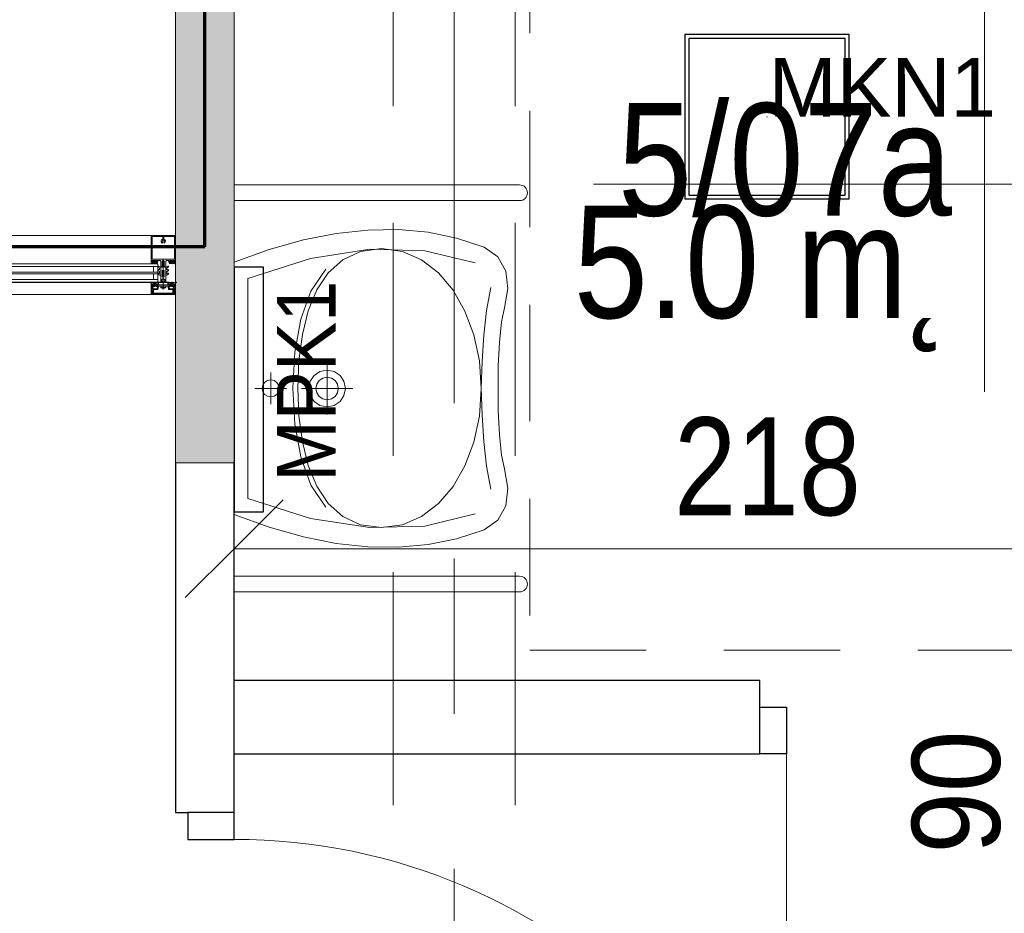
# Model space of a CAD drawing. Header units: centimetres. Extents: x -1631 to 21770, y -8842 to 3590.
# Tile 135 of 150: x 499 to 700, y 1542 to 1724. Entities that reach past the tile are written whole.
import ezdxf

# ---------------------------------------------------------------- set-up
doc = ezdxf.new("R2010")
doc.units = ezdxf.units.CM
for name, pattern in [('Długa kreska', [142.875, 95.25, -47.625]), ('Oś', [222.25, 127, -31.75, 31.75, -31.75]), ('Ponad', [39.688, 23.813, -15.875]), ('Ukryte', [71.438, 47.625, -23.813])]:
    doc.linetypes.add(name, pattern=pattern)
for name, color, linetype, lineweight in [('A-ANNO-DIMS', 211, 'Continuous', 13), ('A-ANNO-DIMS-100', 211, 'Continuous', 13), ('A-ANNO-NOTE', 131, 'Continuous', 9), ('A-AREA-IDEN', 2, 'Continuous', 13), ('A-DETL', 90, 'Continuous', 9), ('A-DETL-GENF', 92, 'Continuous', 9), ('A-DETL-HDLN', 90, 'Ukryte', 9), ('A-DETL-MEDM', 33, 'Continuous', 13), ('A-DOOR', 31, 'Continuous', 13), ('A-FLOR-OVHD', 1, 'Ponad', 9), ('A-GLAZ-CURT', 52, 'Continuous', 9), ('A-GLAZ-CWMG', 51, 'Continuous', 9), ('A-WALL', 113, 'Continuous', 13), ('A-WALL-PATT', 111, 'Continuous', 13), ('P-SANR-FIXT', 6, 'Continuous', 9), ('S-GRID', 1, 'Continuous', 13)]:
    doc.layers.add(name, color=color, linetype=linetype, lineweight=lineweight)
doc.layers.add('E_oprawy', color=12, linetype='Continuous')
doc.styles.add('Arial', font='arial.ttf', dxfattribs={"width": 0.9, "height": 18})
doc.styles.add('Arial Narrow_5', font='ARIALN.TTF', dxfattribs={"height": 20})
doc.styles.add('Arial_11', font='arial.ttf', dxfattribs={"width": 0.85, "height": 23})
doc.dimstyles.new('Diagonal_1_100__0__wewnętrzne_1', dxfattribs={"dimscale": 30.48, "dimtxt": 20.468619, "dimasz": 0.656168, "dimexe": 0.164042, "dimexo": 0.0625, "dimgap": 0.032808, "dimtad": 1, "dimdec": 0, "dimdsep": 46, "dimtxsty": 'Arial Narrow_5', "dimblk1": 'OBLIQUE', "dimblk2": 'OBLIQUE', "dimsah": 1, "dimcen": 0.09, "dimazin": 0, "dimtfac": 1, "dimtdec": 4, "dimtix": 1, "dimtmove": 0, "dimatfit": 3, "dimfxl": 0, "dimtvp": 1, "dimtolj": 1, "dimtzin": 0, "dimarcsym": 0})

# ---------------------------------------------------------------- blocks, each defined once
blk = doc.blocks.new('DRZWI 1S - automatyczna etykieta - Drzwi 90 _łazienkowe_-2364279-5_piętro III __10_50 m_ - stan projektowany')
at = {"layer": 'A-DETL-GENF'}
for p, q in [((-50.5, 7.5), (-50.5, -2)), ((-45, 7.5), (-50.5, 7.5)), ((-45, -2), (-45, 7.5)), ((50.5, 7.5), (45, 7.5)), ((45, 7.5), (45, -2)), ((50.5, -2), (50.5, 7.5)), ((-50.5, -2), (-45, -2)), ((45, -2), (50.5, -2))]:
    blk.add_line(p, q, dxfattribs=at)
at = {"layer": 'A-DETL-MEDM', "lineweight": 25}
for p, q in [((-45, 7.5), (-50.5, 7.5)), ((-50.5, 7.5), (-50.5, -2)), ((-45, -2), (-45, 7.5)), ((45, -2), (45, 7.5)), ((45, 7.5), (50.5, 7.5)), ((50.5, 7.5), (50.5, -2)), ((-50.5, -2), (-45, -2)), ((50.5, -2), (45, -2))]:
    blk.add_line(p, q, dxfattribs=at)
at = {"layer": 'A-DOOR'}
blk.add_line((45, 7.5), (45, 97.5), dxfattribs=at)
blk.add_arc((45, 7.5), 90, 90, 180, dxfattribs=at)
blk = doc.blocks.new('umywalka dla N_65x56 koło - Type 1-1264895-5_piętro III __10_50 m_ - stan projektowany')
at = {"layer": 'P-SANR-FIXT'}
for p, q in [((-29.1, 64.4), (-29.1, 6)), ((-25.9, 64.4), (-25.9, 6)), ((50.9, 64.4), (50.9, 6)), ((54.1, 6), (54.1, 64.4)), ((-11.49, 61.58), (-14.43, 59.97)), ((-7.9, 62.01), (-11.49, 61.58)), ((-3.96, 61.28), (-7.9, 62.01)), ((-1.14, 60.72), (-3.96, 61.28)), ((3.08, 60.29), (-1.14, 60.72)), ((26.14, 60.72), (21.92, 60.29)), ((28.96, 61.28), (26.14, 60.72)), ((32.9, 62.01), (28.96, 61.28)), ((36.49, 61.58), (32.9, 62.01)), ((39.43, 59.97), (36.49, 61.58)), ((-14.43, 59.97), (-16.38, 57.12)), ((-8.14, 58.51), (-3.44, 57.63)), ((7.9, 60.04), (3.08, 60.29)), ((12.5, 60.01), (7.9, 60.04)), ((17.1, 60.04), (12.5, 60.01)), ((21.92, 60.29), (17.1, 60.04)), ((28.41, 57.63), (33.11, 58.51)), ((41.38, 57.12), (39.43, 59.97)), ((-16.38, 57.12), (-18.22, 51.51)), ((-3.44, 57.63), (1.64, 57.08)), ((1.64, 57.08), (6.99, 56.74)), ((12.52, 56.56), (6.84, 56.17)), ((6.99, 56.74), (12.48, 56.52)), ((12.48, 56.52), (17.98, 56.74)), ((18.18, 56.17), (12.52, 56.56)), ((17.98, 56.74), (23.33, 57.08)), ((23.33, 57.08), (28.41, 57.63)), ((43.22, 51.51), (41.38, 57.12)), ((-13.17, 55.28), (-15.64, 44.98)), ((1.52, 55.04), (-3.33, 53.22)), ((6.84, 56.17), (1.52, 55.04)), ((23.49, 55.04), (18.18, 56.17)), ((28.31, 53.22), (23.49, 55.04)), ((40.64, 44.98), (38.17, 55.28)), ((-3.33, 53.22), (-7.59, 50.79)), ((32.54, 50.79), (28.31, 53.22)), ((-18.22, 51.51), (-19.42, 45.69)), ((-7.59, 50.79), (-11.11, 47.81)), ((36.03, 47.81), (32.54, 50.79)), ((44.42, 45.69), (43.22, 51.51)), ((-11.11, 47.81), (-13.79, 44.33)), ((38.68, 44.33), (36.03, 47.81)), ((-19.42, 45.69), (-19.97, 39.64)), ((-15.64, 44.98), (-15.95, 33.74)), ((-13.79, 44.33), (-15.49, 40.42)), ((40.36, 40.42), (38.68, 44.33)), ((40.95, 33.74), (40.64, 44.98)), ((44.97, 39.64), (44.42, 45.69)), ((-15.49, 40.42), (-16.08, 36.14)), ((40.95, 36.14), (40.36, 40.42)), ((-19.97, 39.64), (-19.89, 33.38)), ((44.89, 33.38), (44.97, 39.64)), ((-16.08, 36.14), (-15.49, 31.83)), ((40.36, 31.83), (40.95, 36.14)), ((-19.89, 33.38), (-19.18, 26.89)), ((-15.95, 33.74), (-14.09, 21.65)), ((39.09, 21.65), (40.95, 33.74)), ((44.18, 26.89), (44.89, 33.38)), ((-15.49, 31.83), (-13.8, 28.22)), ((12.5, 30.26), (12.5, 19.76)), ((38.67, 28.22), (40.36, 31.83)), ((-13.8, 28.22), (-11.14, 25.26)), ((9.85, 27.66), (11.04, 28.47)), ((11.04, 28.47), (12.5, 28.76)), ((12.5, 28.76), (13.96, 28.47)), ((13.96, 28.47), (15.15, 27.66)), ((36.01, 25.26), (38.67, 28.22)), ((-19.18, 26.89), (-17.85, 20.17)), ((8.75, 25.01), (9.04, 26.47)), ((9.04, 26.47), (9.85, 27.66)), ((10.38, 25.91), (10.87, 26.64)), ((10.87, 26.64), (11.61, 27.13)), ((11.61, 27.13), (12.5, 27.31)), ((12.5, 27.31), (13.39, 27.13)), ((13.39, 27.13), (14.13, 26.64)), ((14.13, 26.64), (14.62, 25.91)), ((15.15, 27.66), (15.96, 26.47)), ((15.96, 26.47), (16.25, 25.01)), ((42.85, 20.17), (44.18, 26.89)), ((-7.38, 21.71), (-11.89, 24.74)), ((-11.14, 25.26), (-7.63, 22.92)), ((7.16, 25.01), (17.84, 25.01)), ((9.04, 23.56), (8.75, 25.01)), ((10.2, 25.01), (10.38, 25.91)), ((10.38, 24.12), (10.2, 25.01)), ((14.62, 25.91), (14.8, 25.01)), ((14.8, 25.01), (14.62, 24.12)), ((16.25, 25.01), (15.96, 23.56)), ((36.76, 24.74), (32.25, 21.71)), ((32.5, 22.92), (36.01, 25.26)), ((-7.63, 22.92), (-3.39, 21.17)), ((9.85, 22.36), (9.04, 23.56)), ((11.04, 21.56), (9.85, 22.36)), ((10.87, 23.39), (10.38, 24.12)), ((11.61, 22.89), (10.87, 23.39)), ((12.5, 22.71), (11.61, 22.89)), ((13.39, 22.89), (12.5, 22.71)), ((14.13, 23.39), (13.39, 22.89)), ((15.15, 22.36), (13.96, 21.56)), ((14.62, 24.12), (14.13, 23.39)), ((15.96, 23.56), (15.15, 22.36)), ((28.26, 21.17), (32.5, 22.92)), ((-17.85, 20.17), (-15.89, 13.2)), ((-14.09, 21.65), (-10.01, 8.8)), ((-1.64, 19.63), (-7.38, 21.71)), ((-3.39, 21.17), (1.45, 19.96)), ((12.5, 21.26), (11.04, 21.56)), ((13.96, 21.56), (12.5, 21.26)), ((23.42, 19.96), (28.26, 21.17)), ((32.25, 21.71), (26.51, 19.63)), ((35.01, 8.8), (39.09, 21.65)), ((40.89, 13.2), (42.85, 20.17)), ((5.06, 18.42), (-1.64, 19.63)), ((1.45, 19.96), (6.76, 19.26)), ((12.43, 18.04), (5.06, 18.42)), ((6.76, 19.26), (12.43, 19.04)), ((12.43, 19.04), (18.1, 19.26)), ((19.81, 18.42), (12.43, 18.04)), ((18.1, 19.26), (23.42, 19.96)), ((26.51, 19.63), (19.81, 18.42)), ((12.5, 16.73), (12.5, 10.22)), ((10.75, 13.48), (10.89, 14.16)), ((10.89, 14.16), (11.26, 14.71)), ((11.26, 14.71), (11.82, 15.09)), ((11.82, 15.09), (12.5, 15.23)), ((12.5, 15.23), (13.18, 15.09)), ((13.18, 15.09), (13.74, 14.71)), ((13.74, 14.71), (14.11, 14.16)), ((14.11, 14.16), (14.25, 13.48)), ((-15.89, 13.2), (-13.31, 6)), ((15.75, 13.48), (9.25, 13.48)), ((10.89, 12.8), (10.75, 13.48)), ((11.26, 12.24), (10.89, 12.8)), ((11.82, 11.86), (11.26, 12.24)), ((13.74, 12.24), (13.18, 11.86)), ((14.11, 12.8), (13.74, 12.24)), ((14.25, 13.48), (14.11, 12.8)), ((38.31, 6), (40.89, 13.2)), ((12.5, 11.72), (11.82, 11.86)), ((13.18, 11.86), (12.5, 11.72)), ((-10.01, 8.8), (12.5, 8.8)), ((12.5, 8.8), (35.01, 8.8))]:
    blk.add_line(p, q, dxfattribs=at)
for centre in [(-27.5, 64.4), (52.5, 64.4)]:
    blk.add_arc(centre, 1.6, 360, 180, dxfattribs=at)
blk = doc.blocks.new('Schueco_FWS-Glazing1 - SI_38mm_TripGlz 2-2609958-5_piętro III __10_50 m_ - stan projektowany')
at = {"layer": 'A-GLAZ-CURT'}
for p, q in [((16.9, 0), (-16.9, 0)), ((-16.9, 0), (-16.9, -3.8)), ((16.9, -3.8), (16.9, 0)), ((-16.9, -3.8), (16.9, -3.8))]:
    blk.add_line(p, q, dxfattribs=at)
at = {"layer": 'A-GLAZ-CURT', "lineweight": 13}
for p, q in [((-16.9, -0.6), (16.9, -0.6)), ((-16.9, -1.7), (16.9, -1.7)), ((-16, -0.6), (-16, -1.7)), ((16, -0.6), (16, -1.7)), ((-16.9, -2.1), (16.9, -2.1)), ((-16.9, -3.2), (16.9, -3.2)), ((-16, -2.1), (-16, -3.2)), ((16, -2.1), (16, -3.2))]:
    blk.add_line(p, q, dxfattribs=at)
blk = doc.blocks.new('Rectangular Mullion - Schueco_FWS-50-SI_Tran_CovCap-20mm_Tran-55mm-V14-5_piętro III __10_50 m_ - stan projektowany')
at = {"layer": 'A-GLAZ-CWMG'}
for p, q in [((525.38, 1680.33), (494.38, 1680.33)), ((489.38, 1670.73), (489.38, 1674.53)), ((494.38, 1670.72), (525.38, 1670.72)), ((494.38, 1668.23), (525.38, 1668.23))]:
    blk.add_line(p, q, dxfattribs=at)
blk = doc.blocks.new('Rectangular Mullion - SI_CovCap-20mm_Tran-55mm-2281819-5_piętro III __10_50 m_ - stan projektowany')
at = {"layer": 'A-DETL-GENF'}
for p, q in [((-2.5, 9.45), (-2.5, 7.8)), ((-2.5, 9.39), (-2.5, 4.79)), ((2.37, 9.6), (-2.35, 9.6)), ((-2.29, 9.39), (-2.29, 4.79)), ((-0.12, 8.61), (-0.12, 8.55)), ((-0.12, 8.25), (-0.12, 8.13)), ((-0.1, 8.88), (-0.1, 9.34)), ((0.1, 9.34), (0.1, 8.88)), ((0.12, 8.55), (0.12, 8.61)), ((0.12, 8.13), (0.12, 8.25)), ((2.29, 9.39), (2.29, 4.79)), ((2.5, 7.8), (2.5, 9.45)), ((2.5, 9.39), (2.5, 4.79)), ((-2.26, 4.33), (-2.14, 4.43)), ((-2.22, 4.26), (-2.26, 4.28)), ((-2.04, 4.28), (-1.72, 4.28)), ((-2.02, 4.42), (-2.01, 4.41)), ((-1.98, 4.39), (-1.78, 4.39)), ((-1.72, 4.08), (-1.94, 4.08)), ((-1.74, 4.41), (-1.74, 4.42)), ((-1.67, 4.24), (-1.67, 4.13)), ((-1.62, 4.43), (-1.5, 4.33)), ((-1.5, 4.28), (-1.54, 4.26)), ((-0.5, 4.28), (-0.5, 3.15)), ((-0.18, 3.96), (-0.18, 4.1)), ((-0.08, 4.27), (-0.05, 4.28)), ((0, -1.48), (0, 4.68)), ((0.07, 4.27), (0.05, 4.28)), ((0.17, 3.96), (0.17, 4.1)), ((0.5, 3.15), (0.5, 4.28)), ((1.62, 4.43), (1.5, 4.33)), ((1.5, 4.28), (1.54, 4.26)), ((1.67, 4.24), (1.67, 4.13)), ((2.04, 4.28), (1.72, 4.28)), ((1.72, 4.08), (1.94, 4.08)), ((1.74, 4.41), (1.74, 4.42)), ((1.98, 4.39), (1.78, 4.39)), ((2.02, 4.42), (2.01, 4.41)), ((2.26, 4.33), (2.14, 4.43)), ((2.22, 4.26), (2.26, 4.28)), ((-2.35, 3.92), (-2.48, 3.92)), ((-2.37, 3.8), (-2.47, 3.8)), ((-2.09, 4.03), (-2.31, 3.93)), ((-1.9, 3.92), (-2.05, 3.86)), ((-1.8, 3.81), (-1.84, 3.9)), ((-1.7, 3.9), (-1.74, 3.81)), ((-1.58, 3.81), (-1.62, 3.9)), ((-1.48, 3.9), (-1.52, 3.82)), ((-1.35, 3.81), (-1.4, 3.9)), ((-0.78, 2.94), (-1.04, 3.09)), ((-0.78, 2.21), (-1.04, 2.36)), ((-0.91, 3.3), (-0.53, 3.08)), ((-0.91, 2.57), (-0.83, 2.52)), ((-0.75, 2.57), (-0.75, 2.89)), ((-0.75, 1.84), (-0.75, 2.16)), ((-0.5, 3.04), (-0.5, 1.52)), ((-0.45, 3.1), (-0.35, 3.1)), ((-0.21, 3.93), (-0.19, 3.94)), ((-0.19, 3.89), (-0.21, 3.91)), ((0.21, 3.93), (0.18, 3.94)), ((0.18, 3.89), (0.21, 3.91)), ((0.37, 3.1), (0.45, 3.1)), ((0.5, 3.04), (0.5, 1.52)), ((0.91, 3.3), (0.52, 3.08)), ((0.75, 2.57), (0.75, 2.89)), ((0.75, 1.84), (0.75, 2.16)), ((0.77, 2.94), (1.04, 3.09)), ((0.77, 2.21), (1.04, 2.36)), ((0.91, 2.57), (0.82, 2.52)), ((1.35, 3.81), (1.4, 3.9)), ((1.48, 3.9), (1.52, 3.82)), ((1.58, 3.81), (1.62, 3.9)), ((1.7, 3.9), (1.74, 3.81)), ((1.8, 3.81), (1.84, 3.9)), ((1.9, 3.92), (2.05, 3.86)), ((2.09, 4.03), (2.31, 3.93)), ((2.35, 3.92), (2.48, 3.92)), ((2.37, 3.8), (2.47, 3.8)), ((-0.76, 1.47), (-1.04, 1.63)), ((-0.91, 1.85), (-0.83, 1.8)), ((-0.55, 1.47), (-0.74, 1.47)), ((-0.3, 0.5), (-0.3, 0.28)), ((0.3, 0.5), (0.3, 0.28)), ((0.55, 1.47), (0.74, 1.47)), ((0.76, 1.47), (1.04, 1.63)), ((0.91, 1.85), (0.82, 1.8)), ((-2.6, 0), (-2.69, 0)), ((-2.34, -1.03), (-2.15, -1.46)), ((-2.32, -1.59), (-2.04, -1.59)), ((-2.18, -0.02), (-2.26, -0.17)), ((-2.06, -1.25), (-2.13, -1.09)), ((-2.07, -0.1), (-2.12, -0.02)), ((-2.1, -1.49), (-1.14, -1.49)), ((-1.88, -0.42), (-2.01, -0.42)), ((-2.01, -0.48), (-1.95, -0.48)), ((-1.96, -0.02), (-2, -0.1)), ((-1.98, -0.31), (-1.95, -0.36)), ((-1.98, -0.75), (-1.9, -0.85)), ((-1.34, -1.31), (-1.96, -1.31)), ((-1.85, -0.1), (-1.9, -0.02)), ((-1.84, -0.69), (-1.84, -0.57)), ((-1.83, -0.38), (-1.83, -0.36)), ((-1.74, -0.02), (-1.79, -0.1)), ((-1.79, -0.34), (-1.77, -0.35)), ((-1.79, -0.52), (-1.76, -0.52)), ((-1.67, -0.74), (-1.79, -0.74)), ((-1.74, -0.54), (-1.64, -0.7)), ((-1.72, -0.33), (-1.72, -0.32)), ((-1.72, -0.8), (-1.48, -0.8)), ((-1.63, -0.1), (-1.68, -0.02)), ((-1.67, -0.31), (-1.65, -0.32)), ((-1.6, -0.32), (-1.6, -0.3)), ((-1.52, -0.02), (-1.57, -0.1)), ((-1.56, -0.7), (-1.46, -0.54)), ((-1.55, -0.31), (-1.54, -0.32)), ((-1.41, -0.74), (-1.53, -0.74)), ((-1.49, -0.33), (-1.48, -0.32)), ((-1.41, -0.1), (-1.46, -0.02)), ((-1.44, -0.52), (-1.41, -0.52)), ((-1.43, -0.34), (-1.42, -0.36)), ((-1.38, -0.37), (-1.37, -0.37)), ((-1.36, -0.57), (-1.36, -0.69)), ((-1.3, -0.02), (-1.35, -0.1)), ((-1.3, -0.85), (-1.22, -0.75)), ((-1.25, -0.48), (-1.18, -0.48)), ((-1.2, -0.1), (-1.24, -0.02)), ((-1.07, -0.02), (-1.12, -0.1)), ((-1.09, -1.45), (-0.98, -0.84)), ((-0.95, -0.82), (-0.03, -0.82)), ((0.41, -1.04), (-0.41, -1.04)), ((-0.22, -1.18), (0.23, -1.18)), ((0.02, -0.82), (0.95, -0.82)), ((0.98, -0.84), (1.09, -1.45)), ((1.07, -0.02), (1.12, -0.1)), ((1.14, -1.49), (2.1, -1.49)), ((1.25, -0.48), (1.18, -0.48)), ((1.2, -0.1), (1.24, -0.02)), ((1.3, -0.85), (1.22, -0.75)), ((1.3, -0.02), (1.35, -0.1)), ((1.96, -1.31), (1.34, -1.31)), ((1.36, -0.57), (1.36, -0.69)), ((1.38, -0.37), (1.37, -0.37)), ((1.41, -0.1), (1.46, -0.02)), ((1.44, -0.52), (1.41, -0.52)), ((1.41, -0.74), (1.53, -0.74)), ((1.43, -0.34), (1.42, -0.36)), ((1.56, -0.7), (1.46, -0.54)), ((1.49, -0.33), (1.48, -0.32)), ((1.72, -0.8), (1.48, -0.8)), ((1.52, -0.02), (1.57, -0.1)), ((1.55, -0.31), (1.54, -0.32)), ((1.6, -0.32), (1.6, -0.3)), ((1.63, -0.1), (1.68, -0.02)), ((1.74, -0.54), (1.64, -0.7)), ((1.67, -0.31), (1.65, -0.32)), ((1.67, -0.74), (1.79, -0.74)), ((1.72, -0.33), (1.72, -0.32)), ((1.74, -0.02), (1.79, -0.1)), ((1.79, -0.52), (1.76, -0.52)), ((1.79, -0.34), (1.77, -0.35)), ((1.83, -0.38), (1.83, -0.36)), ((1.84, -0.69), (1.84, -0.57)), ((1.85, -0.1), (1.9, -0.02)), ((1.88, -0.42), (2.01, -0.42)), ((1.98, -0.75), (1.9, -0.85)), ((1.98, -0.31), (1.95, -0.36)), ((2.01, -0.48), (1.95, -0.48)), ((1.96, -0.02), (2, -0.1)), ((2.04, -1.59), (2.32, -1.59)), ((2.13, -1.09), (2.06, -1.25)), ((2.07, -0.1), (2.12, -0.02)), ((2.15, -1.46), (2.34, -1.03)), ((2.18, -0.02), (2.26, -0.17)), ((2.6, 0), (2.69, 0)), ((2.35, -2.5), (-2.35, -2.5)), ((2.13, -2.19), (-2.14, -2.19)), ((-2.13, -2.34), (2.12, -2.34))]:
    blk.add_line(p, q, dxfattribs=at)
at = {"layer": 'A-DETL-GENF', "flags": 128}
for points in [[(-0.15, 9.39), (-2.29, 9.39), (-2.29, 7.8)], [(2.29, 7.8), (2.29, 9.39), (0.15, 9.39)], [(-2.5, 4.9), (-2.5, 4.1), (-2.31, 4.1), (-2.23, 4.18), (-2.23, 4.24), (-2.35, 4.24), (-2.35, 4.47), (-1.91, 4.47)], [(-2.5, 3.94), (-2.5, 4.08), (-2.3, 4.08), (-2.25, 4.07)], [(-2.29, 4.9), (-2.29, 4.7), (2.29, 4.7), (2.29, 4.9)], [(-1.86, 4.47), (-1.41, 4.47), (-1.41, 4.24), (-1.53, 4.24), (-1.53, 4.18), (-1.45, 4.1), (-1.09, 4.1), (-1.09, 4.22), (-1.21, 4.22), (-1.21, 4.43), (-0.65, 4.43)], [(-1.51, 4.07), (-1.46, 4.08), (-1.26, 4.08), (-1.26, 3.89), (-1.3, 3.81)], [(-0.26, 0.58), (0, 0.8), (0, 1.1), (-0.2, 1.1), (-0.2, 1.3), (-0.1, 1.3), (-0.1, 1.46), (-0.2, 1.46), (-0.2, 1.66), (0, 1.66), (0, 1.83), (-0.2, 1.83), (-0.2, 2.03), (-0.1, 2.03), (-0.1, 2.2), (-0.2, 2.2), (-0.2, 2.4), (0, 2.4), (0, 4.3), (0, 2.4), (0.2, 2.4), (0.2, 2.2), (0.1, 2.2), (0.1, 2.03), (0.2, 2.03), (0.2, 1.83), (0, 1.83), (0, 1.66), (0.2, 1.66), (0.2, 1.46), (0.1, 1.46), (0.1, 1.3), (0.2, 1.3), (0.2, 1.1), (0, 1.1), (0, 0.8), (0.26, 0.58)], [(-0.25, 3.2), (-0.25, 3.29), (-0.2, 3.32), (-0.2, 3.44), (-0.25, 3.47), (-0.2, 3.5), (-0.2, 3.62), (-0.25, 3.65), (-0.2, 3.68), (-0.2, 3.8), (-0.25, 3.83), (-0.2, 3.86), (-0.2, 3.98), (-0.25, 4.01), (-0.2, 4.04), (-0.2, 4.16), (-0.25, 4.19), (-0.2, 4.22), (-0.2, 4.25), (-0.09, 4.45)], [(0.09, 4.45), (0.2, 4.25), (0.2, 4.13), (0.25, 4.1), (0.2, 4.07), (0.2, 3.95), (0.25, 3.92), (0.2, 3.89), (0.2, 3.77), (0.25, 3.74), (0.2, 3.71), (0.2, 3.59), (0.25, 3.56), (0.2, 3.53), (0.2, 3.41), (0.25, 3.38), (0.2, 3.35), (0.2, 3.23), (0.25, 3.2)], [(0.65, 4.43), (1.21, 4.43), (1.21, 4.22), (1.09, 4.22), (1.09, 4.1), (1.45, 4.1), (1.53, 4.18), (1.53, 4.24), (1.41, 4.24), (1.41, 4.47), (1.85, 4.47)], [(1.51, 4.07), (1.46, 4.08), (1.26, 4.08), (1.26, 3.89), (1.3, 3.81)], [(1.9, 4.47), (2.35, 4.47), (2.35, 4.24), (2.23, 4.24), (2.23, 4.18), (2.31, 4.1), (2.5, 4.1), (2.5, 4.9)], [(2.5, 3.94), (2.5, 4.08), (2.3, 4.08), (2.25, 4.07)], [(-0.2, 0.11), (-0.2, 0), (-0.5, 0), (-0.5, 3.07), (-0.18, 3.07), (-0.18, 3.88)], [(0.2, 0.11), (0.2, 0), (0.5, 0), (0.5, 3.07), (0.17, 3.07), (0.17, 3.88)], [(-2.5, -2.35), (-2.5, -0.5), (-2.39, -0.5), (-2.27, -0.86)], [(-2.48, -0.21), (-2.48, -0.48), (-2.07, -0.48)], [(-2.34, -1), (-2.34, -1.11), (-2.37, -1.22), (-2.37, -1.54)], [(-1.99, -1.64), (-1.99, -1.99), (-2.12, -1.99), (-2.12, -1.72), (-2.37, -1.72), (-2.37, -2.35), (2.37, -2.35), (2.37, -1.72), (2.12, -1.72), (2.12, -1.99), (1.99, -1.99), (1.99, -1.64)], [(-2.06, -0.93), (-2.14, -0.64), (-1.95, -0.64), (-1.95, -0.58), (-2.03, -0.5), (-2.35, -0.5), (-2.25, -0.87)], [(-2.18, -2.14), (-2.18, -1.78), (-2.32, -1.78), (-2.32, -2.14)], [(-1.92, -0.67), (-1.92, -0.68), (-1.97, -0.71)], [(-1.2, -0.42), (-1.32, -0.42), (-1.32, -0.39), (-1.19, -0.41)], [(-1.23, -0.71), (-1.28, -0.68), (-1.28, -0.67)], [(1.24, -1.23), (1.14, -0.64), (1.25, -0.64), (1.25, -0.58), (1.17, -0.5), (-1.17, -0.5), (-1.25, -0.58), (-1.25, -0.64), (-1.14, -0.64), (-1.24, -1.23)], [(-1.12, -0.48), (-0.98, -0.48), (-0.98, -0.09), (-1.02, -0.02)], [(0.52, -0.97), (0.54, -0.82), (-0.54, -0.82), (-0.52, -0.97)], [(1.12, -0.48), (0.98, -0.48), (0.98, -0.09), (1.02, -0.02)], [(1.2, -0.42), (1.32, -0.42), (1.32, -0.39), (1.19, -0.41)], [(1.23, -0.71), (1.28, -0.68), (1.28, -0.67)], [(1.92, -0.67), (1.92, -0.68), (1.97, -0.71)], [(2.25, -0.87), (2.35, -0.5), (2.03, -0.5), (1.95, -0.58), (1.95, -0.64), (2.14, -0.64), (2.06, -0.93)], [(2.48, -0.21), (2.48, -0.48), (2.07, -0.48)], [(2.33, -2.14), (2.33, -1.78), (2.19, -1.78), (2.19, -2.14)], [(2.27, -0.86), (2.39, -0.5), (2.5, -0.5), (2.5, -2.35)], [(2.37, -1.54), (2.37, -1.22), (2.34, -1.11), (2.34, -1)]]:
    blk.add_lwpolyline(points, dxfattribs=at)
for points in [[(0.97, 0), (-0.97, 0), (-0.97, -0.04), (0.97, -0.04)], [(0.97, -0.04), (-0.97, -0.04), (-0.97, -0.49), (0.97, -0.49)]]:
    blk.add_lwpolyline(points, close=True, dxfattribs=at)
at = {"layer": 'A-DETL-GENF'}
for centre, radius, start, end in [((-2.35, 9.45), 0.15, 90.0003, 179.9997), ((0, 8.4), 0.45, 107.4982, 231.0552), ((-0.22, 8.13), 0.1, 231.0552, 0), ((0, 8.4), 0.21, 143.7768, 216.2232), ((-0.15, 8.55), 0.03, 229.6807, 0), ((-0.15, 8.25), 0.03, 0, 130.3193), ((-0.15, 9.34), 0.05, 0.0077, 89.9923), ((-0.15, 8.88), 0.05, 287.4982, 0), ((0, 8.4), 0.24, 60, 120), ((0.15, 9.34), 0.05, 89.9791, 180.0209), ((0.15, 8.88), 0.05, 180, 252.583), ((0.15, 8.55), 0.03, 180, 310.3193), ((0.15, 8.25), 0.03, 49.6807, 180), ((0.22, 8.13), 0.1, 180, 308.9448), ((0, 8.4), 0.45, 308.9448, 72.583), ((0, 8.4), 0.21, 323.7768, 36.2232), ((2.35, 9.45), 0.15, 0.1055, 83.878), ((-2.24, 4.3), 0.03, 128.5798, 239.9915), ((-2.24, 4.1), 0.03, 255.4027, 14.3746), ((-2.23, 4.24), 0.02, 346.6587, 60.0171), ((-1.94, 4.17), 0.277, 166.6587, 194.3746), ((-2.08, 4.37), 0.08, 38.8475, 129.685), ((-2.04, 4.23), 0.0496, 92.7559, 159.6878), ((-1.94, 4.23), 0.148, 172.4164, 270.2404), ((-2.07, 3.99), 0.0337, 293.0035, 114), ((-1.98, 4.44), 0.05, 218.8475, 270), ((-1.88, 4.46), 0.0255, 12.35, 167.65), ((-1.78, 4.44), 0.05, 270, 321.1528), ((-1.67, 4.37), 0.08, 50.315, 141.1528), ((-1.72, 4.23), 0.0499, 9.2263, 86.9893), ((-1.72, 4.13), 0.0502, 273.3323, 359.7322), ((-1.53, 4.24), 0.02, 119.9847, 193.341), ((-1.82, 4.17), 0.277, 345.6254, 13.341), ((-1.52, 4.1), 0.03, 165.6254, 284.5942), ((-1.52, 4.3), 0.03, 300.0085, 51.4202), ((-0.65, 4.28), 0.15, 359.9706, 90.0294), ((0.02, 4.1), 0.2, 120, 180), ((0, 4.4), 0.1, 28.7984, 151.2016), ((0, 4.2), 0.1, 90, 120), ((0, 4.2), 0.1, 60, 90), ((-0.03, 4.1), 0.2, 360, 60), ((0.65, 4.28), 0.15, 89.9706, 180.0294), ((1.52, 4.3), 0.03, 128.5798, 239.9915), ((1.52, 4.1), 0.03, 255.4058, 14.3746), ((1.53, 4.24), 0.02, 346.659, 60.0153), ((1.82, 4.17), 0.277, 166.659, 194.3746), ((1.67, 4.37), 0.08, 38.8472, 129.685), ((1.72, 4.23), 0.0499, 93.0107, 170.7737), ((1.72, 4.13), 0.0502, 180.2678, 266.6677), ((1.78, 4.44), 0.05, 218.8472, 270), ((1.88, 4.46), 0.0255, 12.35, 167.65), ((1.94, 4.23), 0.148, 269.7596, 7.5836), ((1.98, 4.44), 0.05, 270, 321.1525), ((2.08, 4.37), 0.08, 50.315, 141.1525), ((2.04, 4.23), 0.0496, 20.3122, 87.2441), ((2.07, 3.99), 0.0337, 66, 246.9965), ((2.23, 4.24), 0.02, 119.9829, 193.3413), ((1.94, 4.17), 0.277, 345.6254, 13.3413), ((2.24, 4.1), 0.03, 165.6254, 284.5973), ((2.24, 4.3), 0.03, 300.0085, 51.4202), ((-2.48, 3.94), 0.02, 180.0007, 269.9993), ((-2.43, 3.83), 0.059, 88.5974, 194.6036), ((-2.47, 3.82), 0.02, 194.6036, 270), ((-2.43, 4.82), 0.933, 269.587, 293.0035), ((-2.4, 4.8), 0.997, 271.4989, 290.69), ((-2.35, 4.02), 0.1, 270.0001, 294), ((-1.89, 3.87), 0.05, 30.069, 110.536), ((-1.77, 3.83), 0.03, 210.0871, 329.9129), ((-1.66, 3.88), 0.0402, 27.7922, 152.3701), ((-1.55, 3.83), 0.0299, 210.122, 335.064), ((-1.44, 3.88), 0.0414, 28.176, 151.824), ((-1.33, 3.83), 0.0301, 210.1258, 329.8742), ((-0.98, 3.2), 0.125, 60, 240), ((-0.98, 2.47), 0.125, 60, 240), ((-0.8, 2.57), 0.05, 240, 360), ((-0.8, 2.89), 0.05, 360, 60), ((-0.8, 2.16), 0.05, 360, 60), ((-0.55, 3.04), 0.05, 360, 60), ((-0.45, 3.15), 0.05, 179.9899, 270.0101), ((-0.35, 3.2), 0.0999, 269.9704, 0.0296), ((-0.21, 3.92), 0.01, 120.0303, 239.9802), ((-0.2, 3.96), 0.02, 300.0303, 360), ((-0.2, 3.88), 0.02, 360, 59.9802), ((0.19, 3.96), 0.02, 180, 239.9697), ((0.19, 3.88), 0.02, 120.0198, 180), ((0.2, 3.92), 0.01, 300.0198, 59.9697), ((0.37, 3.23), 0.126, 191.5693, 265.5931), ((0.45, 3.15), 0.05, 270.9313, 359.9852), ((0.55, 3.04), 0.05, 120, 180), ((0.8, 2.89), 0.05, 120, 180), ((0.8, 2.57), 0.05, 180, 300), ((0.8, 2.16), 0.05, 120, 180), ((0.97, 3.2), 0.125, 300, 120), ((0.97, 2.47), 0.125, 300, 120), ((1.33, 3.83), 0.0301, 210.1258, 329.8742), ((1.44, 3.88), 0.0414, 28.176, 151.824), ((1.55, 3.83), 0.0299, 204.936, 329.878), ((1.66, 3.88), 0.0402, 27.6299, 152.2078), ((1.77, 3.83), 0.03, 210.0871, 329.9129), ((1.89, 3.87), 0.05, 69.464, 149.931), ((2.4, 4.8), 0.997, 249.31, 268.5011), ((2.43, 4.82), 0.933, 246.9965, 270.413), ((2.35, 4.02), 0.1, 246, 269.9999), ((2.43, 3.83), 0.059, 345.3964, 91.4026), ((2.47, 3.82), 0.02, 270, 345.3964), ((2.48, 3.94), 0.02, 270.0007, 359.9993), ((-0.98, 1.74), 0.125, 60, 240), ((-0.8, 1.84), 0.05, 240, 360), ((-0.74, 1.52), 0.05, 240, 270), ((-0.55, 1.52), 0.05, 270, 360), ((-0.2, 0.5), 0.1, 130, 180), ((-0.2, 0.28), 0.1, 180, 240), ((-0.3, 0.11), 0.1, 360, 60), ((0.3, 0.11), 0.1, 120, 180), ((0.2, 0.28), 0.1, 300, 360), ((0.2, 0.5), 0.1, 0, 50), ((0.55, 1.52), 0.05, 180, 270), ((0.74, 1.52), 0.05, 270, 300), ((0.8, 1.84), 0.05, 180, 300), ((0.97, 1.74), 0.125, 300, 120), ((-2.69, -0.03), 0.03, 89.9022, 261.6433), ((-2.73, -0.34), 0.286, 27.5921, 81.6433), ((-2.6, -0.2), 0.2, 80.4545, 89.9022), ((-2.61, -0.29), 0.291, 25.3637, 80.4545), ((-2.32, -1.54), 0.0512, 180.5709, 268.6482), ((-2.31, -0.14), 0.05, 205.3637, 330.1649), ((-2.29, -1.01), 0.06, 98.4417, 205), ((-2.27, -1), 0.07, 120.0064, 180), ((-2.34, -0.88), 0.07, 300.0064, 18), ((-2.31, -0.89), 0.06, 278.4417, 15), ((-2.15, -0.03), 0.03, 30.7154, 150.1649), ((-2.1, -1.44), 0.05, 205, 270), ((-2.08, -1.06), 0.06, 108.8192, 205), ((-2.12, -0.95), 0.06, 288.8192, 15), ((-2.04, -0.08), 0.0417, 215.132, 324.868), ((-2.01, -0.35), 0.065, 90, 270), ((-2.04, -0.48), 0.03, 0, 180), ((-1.96, -1.21), 0.1, 205, 270), ((-2.04, -1.64), 0.05, 0, 90.0001), ((-2.01, -0.33), 0.04, 29.9937, 90), ((-1.95, -0.73), 0.03, 120.0049, 219.9897), ((-1.93, -0.03), 0.03, 30.5887, 149.5346), ((-1.86, -0.31), 0.1, 210.0023, 269.1728), ((-1.95, -0.51), 0.03, 0.0185, 89.0948), ((-1.62, -0.59), 0.314, 165.4979, 194.5021), ((-1.84, -0.8), 0.08, 219.9967, 337.3844), ((-1.88, -0.37), 0.05, 270, 305.0779), ((-1.86, -0.37), 0.0339, 269.1783, 356.9975), ((-1.82, -0.08), 0.0415, 215.012, 324.988), ((-1.6, -0.77), 0.44, 54.1588, 125.0779), ((-1.79, -0.57), 0.05, 89.9897, 180.0103), ((-1.79, -0.69), 0.05, 179.9899, 270.0101), ((-1.8, -0.36), 0.0272, 60.011, 176.9853), ((-1.75, -0.32), 0.0316, 240.007, 341.9967), ((-1.76, -0.55), 0.03, 29.9936, 90.0121), ((-1.72, -0.85), 0.05, 90.0003, 157.3776), ((-1.71, -0.03), 0.03, 30.1448, 149.5346), ((-1.69, -0.33), 0.03, 45.0005, 162.0009), ((-1.67, -0.71), 0.03, 269.9936, 30.0024), ((-1.63, -0.3), 0.0316, 224.991, 327.0104), ((-1.6, -0.08), 0.043, 217.8436, 323.8234), ((-1.57, -0.32), 0.03, 30.0003, 146.9985), ((-1.53, -0.71), 0.03, 150.0027, 270.0013), ((-1.51, -0.31), 0.0316, 210.0026, 311.9974), ((-1.49, -0.03), 0.03, 30.3449, 149.5346), ((-1.46, -0.34), 0.03, 14.9955, 132.0028), ((-1.48, -0.85), 0.05, 22.6209, 90.0012), ((-1.44, -0.55), 0.03, 89.9893, 150.005), ((-1.36, -0.8), 0.08, 202.6228, 319.9969), ((-1.39, -0.35), 0.03, 195.0015, 296.9968), ((-1.38, -0.08), 0.0419, 215.4665, 324.6999), ((-1.41, -0.57), 0.05, 0.009, 89.991), ((-1.41, -0.69), 0.05, 270.0092, 359.9908), ((-1.35, -0.39), 0.03, 0.0112, 116.991), ((-1.32, -0.39), 0.03, 234.1588, 270), ((-1.34, -1.21), 0.1, 270, 350), ((-1.27, -0.03), 0.03, 30.3446, 149.7685), ((-1.25, -0.51), 0.03, 90, 193.1975), ((-1.58, -0.59), 0.314, 345.517, 13.1975), ((-1.24, -0.73), 0.03, 319.9887, 60.0017), ((-1.16, -0.08), 0.0416, 206.9541, 331.568), ((-1.2, -0.45), 0.033, 305.0901, 90), ((-1.19, -0.46), 0.05, 7.1737, 90.0088), ((-1.12, -0.45), 0.03, 187.1885, 269.997), ((-1.14, -1.44), 0.05, 270, 350), ((-1.05, -0.03), 0.03, 29.7965, 150.132), ((-0.95, -0.85), 0.03, 90, 170), ((-0.31, -0.92), 0.22, 193.9707, 242.728), ((0, -0.29), 0.921, 243.7078, 255.8284), ((0, -0.82), 0.0256, 12.6804, 167.3196), ((0, -0.29), 0.92, 284.1683, 296.293), ((0.31, -0.92), 0.22, 297.2746, 346.0268), ((0.95, -0.85), 0.03, 10, 90), ((1.05, -0.03), 0.03, 29.868, 150.2035), ((1.14, -1.44), 0.05, 190, 270), ((1.16, -0.08), 0.0416, 208.432, 333.0459), ((1.12, -0.45), 0.03, 270.003, 352.8115), ((1.19, -0.46), 0.05, 89.9912, 172.8263), ((1.2, -0.45), 0.033, 90, 234.9099), ((1.24, -0.73), 0.03, 119.9983, 220.0113), ((1.27, -0.03), 0.03, 30.2315, 149.6554), ((1.34, -1.21), 0.1, 190, 270), ((1.25, -0.51), 0.03, 346.8025, 90), ((1.58, -0.59), 0.314, 166.8025, 194.483), ((1.36, -0.8), 0.08, 220.0031, 337.3772), ((1.35, -0.39), 0.03, 63.009, 179.9888), ((1.32, -0.39), 0.03, 270, 305.8412), ((1.6, -0.77), 0.44, 54.9221, 125.8412), ((1.38, -0.08), 0.0419, 215.3001, 324.5335), ((1.41, -0.57), 0.05, 90.009, 179.991), ((1.41, -0.69), 0.05, 180.0092, 269.9908), ((1.39, -0.35), 0.03, 243.0032, 344.9985), ((1.46, -0.34), 0.03, 47.9972, 165.0045), ((1.44, -0.55), 0.03, 29.995, 90.0107), ((1.48, -0.85), 0.05, 89.9988, 157.3791), ((1.49, -0.03), 0.03, 30.4654, 149.6551), ((1.51, -0.31), 0.0316, 228.0026, 329.9974), ((1.53, -0.71), 0.03, 269.9987, 29.9973), ((1.57, -0.32), 0.03, 33.0015, 149.9997), ((1.6, -0.08), 0.043, 216.1766, 322.1564), ((1.63, -0.3), 0.0316, 212.9896, 315.009), ((1.67, -0.71), 0.03, 149.9976, 270.0064), ((1.69, -0.33), 0.03, 17.9991, 134.9995), ((1.71, -0.03), 0.03, 30.4654, 149.8552), ((1.75, -0.32), 0.0316, 198.0033, 299.993), ((1.72, -0.85), 0.05, 22.6224, 89.9997), ((1.76, -0.55), 0.03, 89.9879, 150.0064), ((1.84, -0.8), 0.08, 202.6156, 320.0033), ((1.82, -0.08), 0.0415, 215.012, 324.988), ((1.8, -0.36), 0.0272, 3.0147, 119.989), ((1.79, -0.57), 0.05, 359.9897, 90.0103), ((1.79, -0.69), 0.05, 269.9899, 0.0101), ((1.86, -0.37), 0.0339, 183.0025, 270.8217), ((1.88, -0.37), 0.05, 234.9221, 270), ((1.86, -0.31), 0.1, 270.8272, 329.9977), ((1.93, -0.03), 0.03, 30.4654, 149.4113), ((1.95, -0.51), 0.03, 90.9052, 179.9815), ((1.62, -0.59), 0.314, 345.4979, 14.5021), ((1.96, -1.21), 0.1, 270, 335), ((1.95, -0.73), 0.03, 320.0103, 59.9951), ((2.01, -0.33), 0.04, 90, 150.0063), ((2.04, -1.64), 0.05, 89.9981, 180.0017), ((2.04, -0.08), 0.0417, 215.132, 324.868), ((2.01, -0.35), 0.065, 270, 90), ((2.04, -0.48), 0.03, 0, 180), ((2.12, -0.95), 0.06, 165, 251.1808), ((2.08, -1.06), 0.06, 335, 71.1808), ((2.1, -1.44), 0.05, 270, 335), ((2.15, -0.03), 0.03, 29.8351, 149.2846), ((2.31, -0.89), 0.06, 165, 261.5583), ((2.31, -0.14), 0.05, 209.8351, 334.6363), ((2.34, -0.88), 0.07, 162, 239.9983), ((2.27, -1), 0.07, 0, 59.9983), ((2.29, -1.01), 0.06, 335, 81.5583), ((2.32, -1.54), 0.0498, 269.8262, 0.1735), ((2.61, -0.29), 0.291, 99.5455, 154.6363), ((2.73, -0.34), 0.286, 98.3567, 152.4079), ((2.6, -0.2), 0.2, 90.0978, 99.5455), ((2.69, -0.03), 0.03, 278.3567, 90.0978), ((-2.35, -2.35), 0.15, 179.9938, 270.0062), ((-2.13, -2.14), 0.2, 179.9718, 270.0352), ((-2.14, -2.14), 0.0499, 179.8796, 270.0225), ((2.12, -2.14), 0.2, 270.0295, 359.9723), ((2.13, -2.14), 0.0501, 270.0875, 359.9336), ((2.35, -2.35), 0.15, 270.0494, 359.9506)]:
    blk.add_arc(centre, radius, start, end, dxfattribs=at)
blk = doc.blocks.new('DRZWI 1S - automatyczna etykieta - Drzwi 120-2381684-5_piętro III __10_50 m_ - stan projektowany')
at = {"layer": 'A-DETL-GENF'}
for p, q in [((-65.5, 6), (-65.5, -3.5)), ((-60, 6), (-65.5, 6)), ((-60, -3.5), (-60, 6)), ((65.5, 6), (60, 6)), ((60, 6), (60, -3.5)), ((65.5, -3.5), (65.5, 6)), ((-65.5, -3.5), (-60, -3.5)), ((60, -3.5), (65.5, -3.5))]:
    blk.add_line(p, q, dxfattribs=at)
at = {"layer": 'A-DETL-MEDM', "lineweight": 25}
for p, q in [((-60, 6), (-65.5, 6)), ((-65.5, 6), (-65.5, -3.5)), ((-60, -3.5), (-60, 6)), ((60, -3.5), (60, 6)), ((60, 6), (65.5, 6)), ((65.5, 6), (65.5, -3.5)), ((-65.5, -3.5), (-60, -3.5)), ((65.5, -3.5), (60, -3.5))]:
    blk.add_line(p, q, dxfattribs=at)
at = {"layer": 'A-DOOR'}
blk.add_line((60, 6), (60, 126), dxfattribs=at)
blk.add_arc((60, 6), 120, 90, 180, dxfattribs=at)
blk = doc.blocks.new('METKA_POMIESZCZENIA2 - Rozbudowana krótka - bez ramki-2403173-5_piętro III __10_50 m_ - stan projektowany')
at = {"layer": 'A-AREA-IDEN'}
for p, q in [((0, 0.425), (0, 0)), ((0.0976, 0), (-0.8, 0)), ((-0.8, 0), (0.8, 0)), ((0, 0), (0, -0.425))]:
    blk.add_line(p, q, dxfattribs=at)
blk = doc.blocks.new('DIMBLOCK197-5_piętro III __10_50 m_ - stan projektowany')
at = {"layer": 'A-ANNO-DIMS-100', "transparency": 16777216}
for p, q in [((542.38, 1616.26), (552.38, 1626.26)), ((760.38, 1616.26), (770.38, 1626.26)), ((542.38, 1611.26), (542.38, 1621.26)), ((760.38, 1611.26), (760.38, 1621.26)), ((542.38, 1616.26), (532.38, 1606.26)), ((760.38, 1616.26), (542.38, 1616.26)), ((542.38, 1616.26), (542.38, 1611.26)), ((760.38, 1616.26), (750.38, 1606.26)), ((760.38, 1616.26), (760.38, 1611.26))]:
    blk.add_line(p, q, dxfattribs=at)
at = {"layer": 'A-ANNO-DIMS-100', "color": 0, "transparency": 16777216, "insert": (632.37, 1643.11), "char_height": 20, "width": 45.6158, "attachment_point": 1, "line_spacing_factor": 0.974696, "style": 'Arial Narrow_5'}
blk.add_mtext('218', dxfattribs=at)
blk = doc.blocks.new('_Oblique')
at = {"color": 0, "linetype": 'ByBlock', "lineweight": -2}
blk.add_line((-0.5, -0.5), (0.5, 0.5), dxfattribs=at)
blk = doc.blocks.new('MPK1')
at = {"layer": 'E_oprawy', "linetype": 'ByBlock'}
blk.add_lwpolyline([(0, 6), (0, 0), (50, 0), (50, 6)], close=True, dxfattribs=at)
at = {"layer": 'E_oprawy'}
blk.add_circle((25, 0), 0.00001, dxfattribs=at)
at = {"layer": 'E_oprawy', "color": 4, "style": 'Arial', "width": 0.9}
blk.add_text('MPK1', height=12, rotation=180, dxfattribs=at).set_placement((43.89, 20.74))
blk = doc.blocks.new('MKN1')
at = {"layer": 'E_oprawy', "linetype": 'ByBlock'}
for points in [[(9572.75, 390.73), (9572.75, 357.13), (9606.35, 357.13), (9606.35, 390.73)], [(9573.55, 389.92), (9573.55, 357.92), (9605.55, 357.92), (9605.55, 389.92)]]:
    blk.add_lwpolyline(points, close=True, dxfattribs=at)
for centre in [(9589.55, 373.92), (9710.84, 373.92)]:
    blk.add_circle(centre, 0.01, dxfattribs=at)
at = {"layer": 'E_oprawy', "color": 4, "linetype": 'ByBlock', "insert": (9589.85, 385.97), "char_height": 0.2, "width": 42.2965, "attachment_point": 1}
blk.add_mtext('{\\fArial|b0|i0|c0|p0;\\H60x;MKN1}', dxfattribs=at)

msp = doc.modelspace()

# ---------------------------------------------------------------- hatches: boundary and pattern name
at = {"layer": 'A-WALL-PATT'}
h = msp.add_hatch(color=9, dxfattribs=at)
h.paths.add_polyline_path([(542.38, 132.33), (542.38, 139.33), (530.38, 139.33), (530.38, 132.33)], flags=0)
h.paths.add_polyline_path([(530.38, 250.33), (542.38, 250.33), (542.38, 515.33), (530.38, 515.33), (530.38, 419.08)], flags=0)
h.paths.add_polyline_path([(542.38, 657.83), (542.38, 660.33), (530.38, 660.33), (530.38, 657.83), (532.88, 657.83)], flags=0)
h.paths.add_polyline_path([(542.38, 781.33), (542.38, 1102.83), (530.38, 1102.83), (530.38, 781.33), (532.88, 781.33)], flags=0)
h.paths.add_polyline_path([(530.38, 1312.83), (542.38, 1312.83), (542.38, 1431.33), (530.38, 1431.33)], flags=0)
h.paths.add_polyline_path([(530.38, 1633.83), (542.38, 1633.83), (542.38, 2022.83), (530.38, 2022.83), (530.38, 1665.12)], flags=0)
h.paths.add_polyline_path([(542.38, 2173.83), (542.38, 2458.83), (530.38, 2458.83), (530.38, 2173.83)], flags=0)
h.paths.add_polyline_path([(530.38, 2593.83), (542.38, 2593.83), (542.38, 2824.33), (530.38, 2824.33), (530.38, 2634.27)], flags=0)

# ---------------------------------------------------------------- linework, layer by layer
at = {"layer": 'A-DETL', "linetype": 'Długa kreska', "lineweight": 70}
for q in [(536.38, 1848.33), (3.38, 1678)]:
    msp.add_line((536.38, 1678), q, dxfattribs=at)
at = {"layer": 'A-DETL-HDLN'}
for p, q in [((574.88, 420.83), (574.88, 2793.33)), ((599.88, 420.83), (599.88, 2793.33))]:
    msp.add_line(p, q, dxfattribs=at)
at = {"layer": 'A-FLOR-OVHD'}
for p, q in [((602.87, 1745.5), (602.87, 1595.5)), ((602.87, 1595.5), (752.87, 1595.5))]:
    msp.add_line(p, q, dxfattribs=at)
at = {"layer": 'A-WALL', "lineweight": 9}
for p, q in [((530.38, 2022.83), (530.38, 1680.33)), ((542.38, 1633.83), (542.38, 1819.83)), ((530.38, 1674.53), (530.38, 1670.73)), ((530.38, 1668.23), (530.38, 1633.83))]:
    msp.add_line(p, q, dxfattribs=at)
at = {"layer": 'A-WALL'}
msp.add_line((530.38, 1633.83), (542.38, 1633.83), dxfattribs=at)
at = {"layer": 'A-WALL', "color": 7, "lineweight": 25}
for p, q in [((530.38, 1633.83), (530.38, 1562.33)), ((542.38, 1562.33), (542.38, 1633.83)), ((649.88, 1589.33), (542.38, 1589.33)), ((649.88, 1583.83), (649.88, 1589.33)), ((542.38, 1574.33), (649.88, 1574.33)), ((530.38, 1562.33), (532.88, 1562.33))]:
    msp.add_line(p, q, dxfattribs=at)
at = {"layer": 'S-GRID', "linetype": 'Oś'}
msp.add_line((587.38, 2884.27), (587.38, 27.13), dxfattribs=at)

# ---------------------------------------------------------------- block references
at = {"layer": 'A-AREA-IDEN', "xscale": 99.99999999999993, "yscale": 99.99999999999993, "zscale": 99.99999999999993}
msp.add_blockref('METKA_POMIESZCZENIA2 - Rozbudowana krótka - bez ramki-2403173-5_piętro III __10_50 m_ - stan projektowany', (695.87, 1690.82), dxfattribs=at)
at = {"layer": 'A-DOOR'}
for name, p, rotation in [('DRZWI 1S - automatyczna etykieta - Drzwi 90 _łazienkowe_-2364279-5_piętro III __10_50 m_ - stan projektowany', (700.38, 1581.83), 180), ('DRZWI 1S - automatyczna etykieta - Drzwi 120-2381684-5_piętro III __10_50 m_ - stan projektowany', (536.38, 1496.83), 269.9999999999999)]:
    msp.add_blockref(name, p, dxfattribs=dict(at, rotation=rotation))
at = {"layer": 'A-GLAZ-CURT', "rotation": 180}
msp.add_blockref('Schueco_FWS-Glazing1 - SI_38mm_TripGlz 2-2609958-5_piętro III __10_50 m_ - stan projektowany', (509.88, 1670.73), dxfattribs=at)
at = {"layer": 'A-GLAZ-CWMG'}
msp.add_blockref('Rectangular Mullion - Schueco_FWS-50-SI_Tran_CovCap-20mm_Tran-55mm-V14-5_piętro III __10_50 m_ - stan projektowany', (0, 0), dxfattribs=at)
at = {"layer": 'A-GLAZ-CWMG', "extrusion": (0, 0, -1)}
msp.add_blockref('Rectangular Mullion - SI_CovCap-20mm_Tran-55mm-2281819-5_piętro III __10_50 m_ - stan projektowany', (-527.88, 1670.73), dxfattribs=at)
at = {"layer": 'E_oprawy', "linetype": 'ByBlock'}
msp.add_blockref('MKN1', (-8938.17, 1330.65), dxfattribs=at)
at = {"layer": 'E_oprawy', "rotation": 270.0000000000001}
msp.add_blockref('MPK1', (542.38, 1673.83), dxfattribs=at)
at = {"layer": 'P-SANR-FIXT', "rotation": 270.0000000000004}
msp.add_blockref('umywalka dla N_65x56 koło - Type 1-1264895-5_piętro III __10_50 m_ - stan projektowany', (536.38, 1661.53), dxfattribs=at)

# ---------------------------------------------------------------- texts
at = {"layer": 'A-ANNO-NOTE', "lineweight": 211, "insert": (690.14, 1566.5), "char_height": 18, "width": 25.65, "attachment_point": 5, "rotation": 90, "line_spacing_factor": 0.936439, "style": 'Arial'}
msp.add_mtext('\\pxqc,t6.35,12.7,19.05,25.4,31.75,38.1,44.45,50.8,57.15,63.5,69.85,76.2,82.55,88.9,95.25,101.6,107.95,114.3,120.65,127,133.35,139.7,146.05,152.4,158.75,165.1,171.45,177.8,184.15,190.5,196.85,203.2;{90}', dxfattribs=at)
at = {"layer": 'A-AREA-IDEN', "char_height": 23, "line_spacing_factor": 0.936439, "style": 'Arial_11'}
for s, insert, width, attachment_point in [('\\pxqr,t3.69565,7.3913,11.08696,14.78261,18.47826,22.17391,25.86957,29.56522,33.26087,36.95652,40.65217,44.34783,48.04348,51.73913,55.43478,59.13043,62.82609,66.52174,70.21739,73.91304,77.6087,81.30435,85,88.69565,92.3913,96.08696,99.78261,103.47826,107.17391,110.86957,114.56522,118.26087;{5/07a}', (689.22, 1684.04), 68, 9), ('\\pt84.99995,169.9999,255.00008,340.00003,424.99998,509.99993,595.00011,680.00006,765.00001,849.99996,934.99991,1020.00009,1105.00004,1189.99999,1274.99994,1359.99989,1445.00007,1530.00002,1614.99997,1699.99992,1785.0001,1870.00005,1955,2039.99995,2124.9999,2210.00008,2295.00003,2379.99998,2464.99993,2550.00011,2635.00006,2720.00001;5.0 m˛', (689.22, 1686.43), 76.5, 3)]:
    msp.add_mtext(s, dxfattribs=dict(at, insert=insert, width=width, attachment_point=attachment_point))

# ---------------------------------------------------------------- dimensions: what is measured, and where the dimension line sits
at = {"layer": 'A-ANNO-DIMS'}
dim = msp.add_linear_dim(base=(542.38, 1616.26), p1=(760.38, 1611.26), p2=(542.38, 1611.26), dimstyle='Diagonal_1_100__0__wewnętrzne_1', override={"dimpost": '<>', "dimfxl": 218}, dxfattribs=at)
dim.commit()
dim.dimension.update_dxf_attribs({"geometry": 'DIMBLOCK197-5_piętro III __10_50 m_ - stan projektowany', "text_midpoint": (651.38, 1627.47)})

doc.saveas('drawing.dxf')
